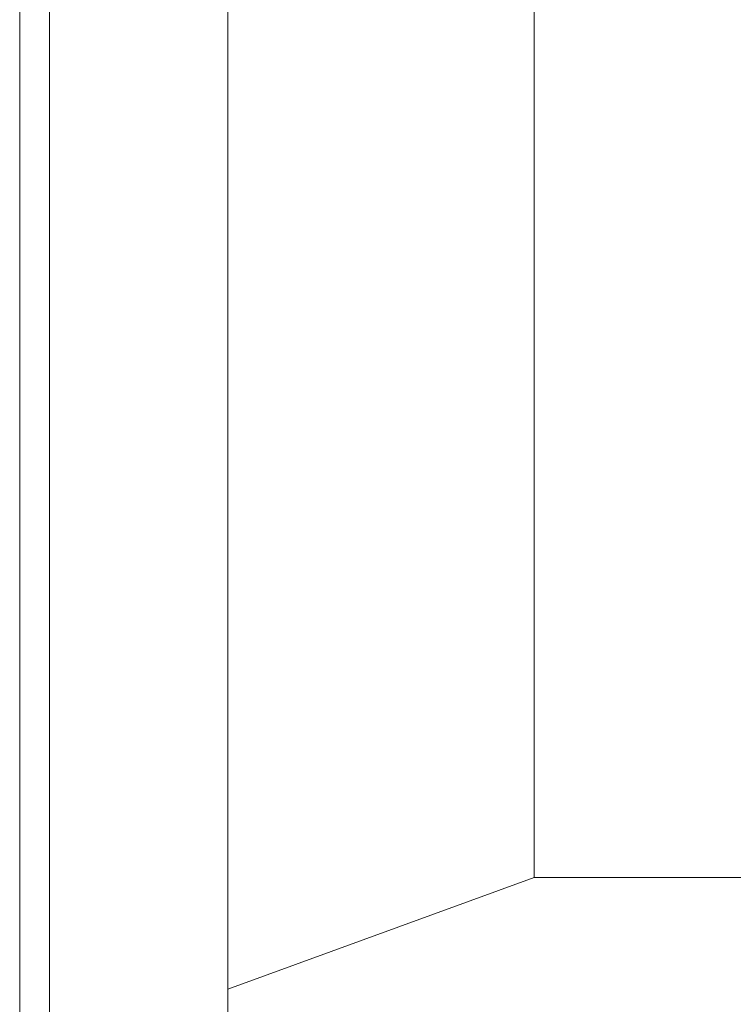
# Model space of a CAD drawing. Header units: millimetres. Extents: x -333 to 1092, y -317 to 824.
# Tile 3 of 6: x 651 to 747, y 285 to 417. Entities that reach past the tile are written whole.
import ezdxf

# ---------------------------------------------------------------- set-up
doc = ezdxf.new("R2010")
doc.units = ezdxf.units.MM

msp = doc.modelspace()

# ---------------------------------------------------------------- linework, layer by layer
at = {"color": 7, "linetype": 'Continuous', "lineweight": 15}
for p, q in [((654.85, 773.85), (654.85, 255.39)), ((678.85, 773.85), (678.85, 255.39)), ((650.85, 514.62), (650.85, 274.62)), ((720.06, 457.21), (720.06, 301.62)), ((678.85, 286.62), (720.06, 301.62)), ((720.06, 301.62), (891.64, 301.62))]:
    msp.add_line(p, q, dxfattribs=at)

doc.saveas('drawing.dxf')
